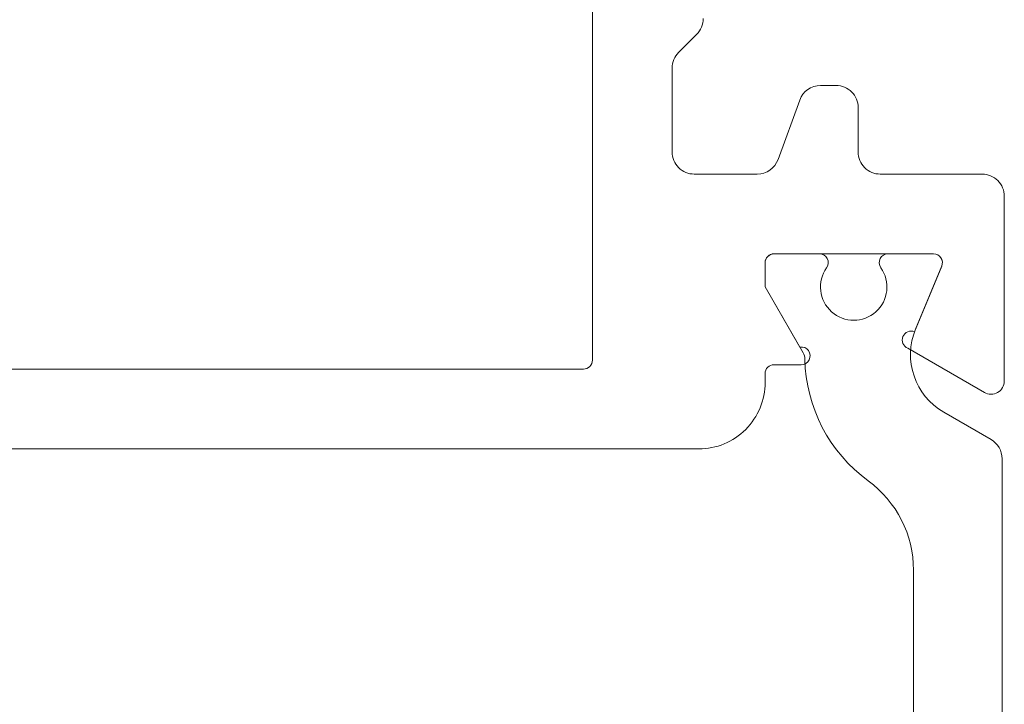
# Model space of a CAD drawing. Header units: millimetres. Extents: x 0 to 10560344, y -63228 to 177747.
# Tile 65 of 126: x 106931 to 106953, y -41293 to -41277. Entities that reach past the tile are written whole.
import ezdxf

# ---------------------------------------------------------------- set-up
doc = ezdxf.new("R2010")
doc.units = ezdxf.units.MM
doc.layers.add('008', color=8, linetype='Continuous', lineweight=9)
doc.layers.add('013', color=220, linetype='Continuous', lineweight=13)

msp = doc.modelspace()

# ---------------------------------------------------------------- linework, layer by layer
at = {"layer": '008', "linetype": 'Continuous'}
msp.add_lwpolyline([(106951.19, -41300.607), (106951.19, -41289.889, 0.239087), (106950.167, -41287.872, -0.233397), (106948.736, -41285.123, 0.126173), (106948.696, -41284.98), (106947.84, -41283.498), (106947.84, -41282.948, -0.414214), (106948.04, -41282.748), (106949.066, -41282.748, -0.609065), (106949.229, -41283.064, 1.936492), (106950.452, -41283.064, -0.609065), (106950.615, -41282.748), (106951.642, -41282.748, -0.534511), (106951.827, -41283.024), (106951.236, -41284.45, 0.376373), (106951.872, -41286.323), (106952.94, -41286.939, -0.267949), (106953.19, -41287.372), (106953.19, -41287.372), (106953.19, -41303.123, -0.267949)], format="xyb", dxfattribs=at)
at = {"layer": '013', "linetype": 'Continuous'}
msp.add_lwpolyline([(106903.74, -41285.351), (106943.74, -41285.351, 0.414214), (106943.94, -41285.151), (106943.94, -41257.751, 0.198912), (106943.882, -41257.61, 0.198912), (106943.74, -41257.551), (106903.74, -41257.551, 0.414214), (106903.54, -41257.751), (106903.54, -41258.851, -0.414214), (106903.34, -41259.051), (106903.04, -41259.051, 0.414214), (106902.54, -41259.551), (106902.54, -41283.351, 0.414214), (106903.04, -41283.851), (106903.34, -41283.851, -0.414214), (106903.54, -41284.051), (106903.54, -41285.151, 0.414214), (106903.74, -41285.351)], format="xyb", close=True, dxfattribs=at)
msp.add_lwpolyline([(106946.44, -41277.444, -0.198915), (106946.294, -41277.797), (106945.887, -41278.205, 0.198916), (106945.74, -41278.558), (106945.74, -41280.451, 0.414214), (106946.24, -41280.951), (106947.662, -41280.951, 0.315298), (106948.132, -41280.622), (106948.62, -41279.28, -0.315298), (106949.09, -41278.951), (106949.44, -41278.951, -0.414214), (106949.94, -41279.451), (106949.94, -41280.451, 0.414214), (106950.44, -41280.951), (106952.74, -41280.951, -0.414214), (106953.24, -41281.451), (106953.24, -41285.618, -0.57735), (106952.79, -41285.878), (106951.06, -41284.879, -1), (106951.213, -41284.509), (106951.827, -41283.028, 0.534511), (106951.642, -41282.751), (106948.04, -41282.751, 0.414214), (106947.84, -41282.951), (106947.84, -41283.491), (106948.627, -41284.853, -1.077346), (106948.656, -41285.251), (106948.04, -41285.251, 0.414214), (106947.84, -41285.451), (106947.84, -41285.651, -0.414214), (106946.34, -41287.151), (106946.34, -41287.151), (106909.41, -41287.151, 0.305615)], format="xyb", dxfattribs=at)

doc.saveas('drawing.dxf')
